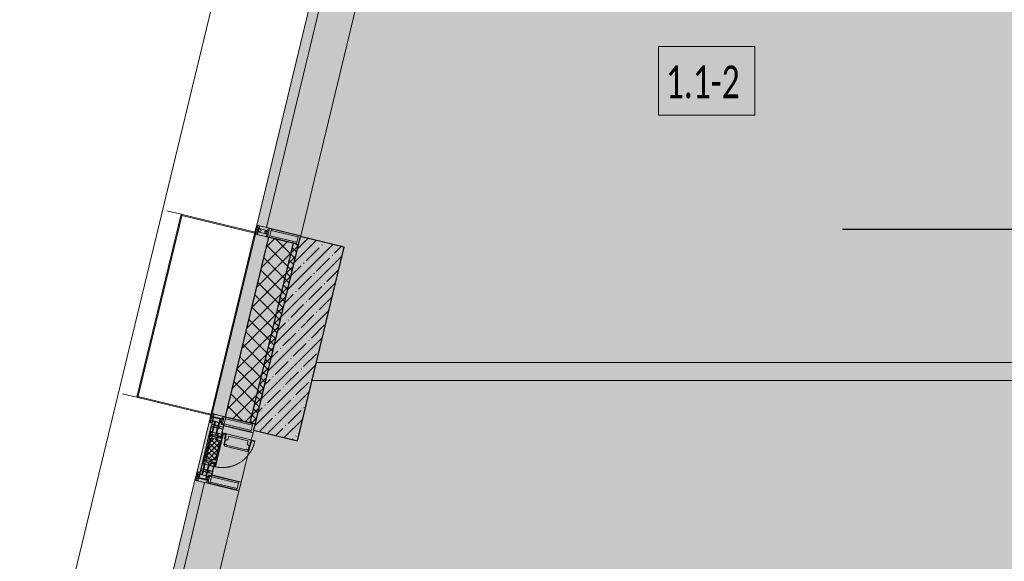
# Model space of a CAD drawing. Header units: millimetres. Extents: x -76220005 to 7466349, y -86687 to 22351.
# Tile 20 of 256: x 20439 to 25878, y -35428 to -32436. Entities that reach past the tile are written whole.
import ezdxf
from ezdxf import colors
from ezdxf.entities.mleader import LeaderData, LeaderLine
from ezdxf.math import Vec2, Vec3

# ---------------------------------------------------------------- set-up
doc = ezdxf.new("R2010")
doc.units = ezdxf.units.MM
doc.linetypes.add('-D1-02х01', pattern=[3, 2, -1])
doc.linetypes.add('DASHDOT', pattern=[25.4, 12.7, -6.35, 0, -6.35])
for name, color, linetype, lineweight in [('_0', 7, 'Continuous', 13), ('A-010-A_ROOM', 7, 'Continuous', 18), ('A-200-M_WALL', 7, 'Continuous', 5), ('A-200-M_WALL_INT', 7, 'Continuous', 5), ('A-200-M_WALL_PAT', 7, 'Continuous', 5), ('A-214-M_CURT_WALL', 7, 'Continuous', 5), ('A-215-M_CURT_PANEL', 7, 'Continuous', 5), ('A-280-M_COLUMN', 7, 'Continuous', 5), ('A-314-M_WINDOW', 7, 'Continuous', 5), ('S-280-M_COLUMN', 7, 'Continuous', 5), ('Z-060-M_DETAIL', 7, 'Continuous', 5), ('Ограждение', 7, 'Continuous', 5), ('Поручни', 7, 'Continuous', 5)]:
    doc.layers.add(name, color=color, linetype=linetype, lineweight=lineweight)
doc.layers.add('dim_razv', color=7, linetype='DASHDOT', lineweight=9, true_color=0x285228)
doc.styles.add('Calibri Light_2', font='Calibri light.ttf', dxfattribs={"width": 0.7, "height": 250})
doc.styles.add('In tre', font='isocpeur.ttf', dxfattribs={"width": 0.8, "oblique": 10})

# ---------------------------------------------------------------- blocks, each defined once
blk = doc.blocks.new('System Panel - A_PAN_Glass-3940179-50_AS_Plan_10')
at = {"layer": 'A-215-M_CURT_PANEL'}
for p, q in [((925, 55), (-925, 55)), ((-925, 55), (-925, 0)), ((925, 0), (925, 55)), ((-925, 0), (925, 0))]:
    blk.add_line(p, q, dxfattribs=at)
blk = doc.blocks.new('Rectangular Mullion - R_StandardFrame_50Wx250H-3725803-50_AS_Plan_10')
at = {"layer": 'A-214-M_CURT_WALL'}
blk.add_line((-11858.8, 24972.1), (-11423.8, 26770.2), dxfattribs=at)
blk = doc.blocks.new('Rectangular Mullion - 50Wx250H-2623690-50_AS_Plan_10')
at = {"layer": 'Z-060-M_DETAIL'}
for p, q in [((-25, 65.2), (-25, 250)), ((-25, 250), (0, 250)), ((-23, 237.3), (0, 237.3)), ((-23, 237.3), (-23, 73.6)), ((-14.9, 84), (-14.9, 237.3)), ((25, 250), (0, 250)), ((23, 237.3), (0, 237.3)), ((14.9, 84), (14.9, 237.3)), ((23, 237.3), (23, 73.6)), ((25, 65.2), (25, 250)), ((-14, 65.2), (-25, 65.2)), ((0, 84), (-23, 84)), ((-0.5, 73.6), (-23, 73.6)), ((-14, 71.3), (-14, 65.2)), ((-10, 71.3), (-14, 71.3)), ((-10, 53), (-10, 71.3)), ((-8.7, 53), (-7, 54.7)), ((-7, 65.2), (-5.9, 67.3)), ((-7, 65.2), (-7, 54.7)), ((-4.1, 67.3), (-5.9, 67.3)), ((-4.1, 67.3), (-2.9, 65.1)), ((-2.9, 65.1), (-2.9, 54.6)), ((-1.3, 53), (-2.9, 54.6)), ((0, 84), (23, 84)), ((0.5, 73.6), (23, 73.6)), ((1.3, 53), (2.9, 54.6)), ((4.1, 67.3), (2.9, 65.1)), ((2.9, 65.1), (2.9, 54.6)), ((4.1, 67.3), (5.9, 67.3)), ((7, 65.2), (5.9, 67.3)), ((7, 65.2), (7, 54.7)), ((8.7, 53), (7, 54.7)), ((10, 71.3), (14, 71.3)), ((10, 53), (10, 71.3)), ((14, 71.3), (14, 65.2)), ((14, 65.2), (25, 65.2)), ((-23.8, 14.6), (-25, 14.2)), ((-25, 0), (-25, 14.2)), ((-22.3, 17), (-23.8, 17)), ((-23.8, 17), (-23.8, 14.6)), ((-22.5, 10.6), (-23.8, 14.6)), ((-22.5, 10.6), (-23.7, 9.9)), ((-23.7, 1.3), (-23.7, 9.9)), ((-23.7, 1.3), (-11.8, 1.3)), ((-23.2, 10.2), (-22.5, 8)), ((-22.5, 8), (-22.5, 4.5)), ((-21.3, 4.5), (-22.5, 4.5)), ((-22.3, 17), (-22.3, 16)), ((-22.3, 16), (-21.3, 16)), ((-19, 17.6), (-21.3, 16)), ((-21.3, 4.5), (-21.3, 6.5)), ((-21.3, 6.5), (-14.2, 6.5)), ((-18.4, 16.6), (-19, 17.6)), ((-7.4, 16.6), (-18.4, 16.6)), ((-14.2, 6.5), (-14.2, 4.5)), ((-13.2, 4.5), (-14.2, 4.5)), ((-13.2, 4.5), (-12.2, 7.2)), ((-12.7, 7.6), (-11.3, 11.4)), ((-12.7, 7.6), (-11.8, 6.9)), ((-12.2, 9), (-12.2, 14.8)), ((-12.2, 14.8), (0, 14.8)), ((-11.8, 1.3), (-11.8, 6.9)), ((-10.5, 11.2), (-11.3, 11.4)), ((-10.5, 1.5), (-10.5, 11.2)), ((-4.8, 1.5), (-10.5, 1.5)), ((-8.7, 53), (-10, 53)), ((-10, 53), (-10, 17)), ((-10, 17), (-7.5, 17)), ((-8.5, 23), (-1.5, 30)), ((-8.5, 18.5), (-8.5, 23)), ((-7.5, 18.5), (-8.5, 18.5)), ((-7.5, 17), (-7.5, 18.5)), ((-7.4, 18), (-7.4, 16.6)), ((-2.6, 18), (-7.4, 18)), ((0, 8), (-4.8, 8)), ((-4.8, 1.5), (-4.8, 8)), ((-2.6, 18), (-2.6, 16.8)), ((-2.6, 16.8), (0, 16.8)), ((-1.5, 30), (0, 30)), ((0, 53), (-1.3, 53)), ((0, 53), (1.3, 53)), ((1.5, 30), (0, 30)), ((2.6, 16.8), (0, 16.8)), ((0, 14.8), (0, 16.8)), ((0, 14.8), (0, 16.8)), ((12.2, 14.8), (0, 14.8)), ((0, 0), (0, 8)), ((0, 8), (4.8, 8)), ((0, 0), (0, 8)), ((8.5, 23), (1.5, 30)), ((2.6, 18), (2.6, 16.8)), ((2.6, 18), (7.4, 18)), ((4.8, 1.5), (4.8, 8)), ((4.8, 1.5), (10.5, 1.5)), ((7.4, 18), (7.4, 16.6)), ((7.4, 16.6), (18.4, 16.6)), ((7.5, 18.5), (8.5, 18.5)), ((7.5, 17), (7.5, 18.5)), ((10, 17), (7.5, 17)), ((8.5, 18.5), (8.5, 23)), ((8.7, 53), (10, 53)), ((10, 53), (10, 17)), ((10.5, 11.2), (11.3, 11.4)), ((10.5, 1.5), (10.5, 11.2)), ((12.7, 7.6), (11.3, 11.4)), ((12.7, 7.6), (11.8, 6.9)), ((11.8, 1.3), (11.8, 6.9)), ((23.7, 1.3), (11.8, 1.3)), ((12.2, 9), (12.2, 14.8)), ((13.2, 4.5), (12.2, 7.2)), ((13.2, 4.5), (14.2, 4.5)), ((21.3, 6.5), (14.2, 6.5)), ((14.2, 6.5), (14.2, 4.5)), ((18.4, 16.6), (19, 17.6)), ((19, 17.6), (21.3, 16)), ((22.3, 16), (21.3, 16)), ((21.3, 4.5), (21.3, 6.5)), ((21.3, 4.5), (22.5, 4.5)), ((22.3, 17), (22.3, 16)), ((22.3, 17), (23.8, 17)), ((22.5, 10.6), (23.8, 14.6)), ((22.5, 10.6), (23.7, 9.9)), ((23.2, 10.2), (22.5, 8)), ((22.5, 8), (22.5, 4.5)), ((23.7, 1.3), (23.7, 9.9)), ((23.8, 17), (23.8, 14.6)), ((23.8, 14.6), (25, 14.2)), ((25, 0), (25, 14.2)), ((-25, 0), (0, 0)), ((25, 0), (0, 0))]:
    blk.add_line(p, q, dxfattribs=at)
for centre, start, end in [((-0.5, 73.1), 360, 90), ((0.5, 73.1), 90, 180)]:
    blk.add_arc(centre, 0.5, start, end, dxfattribs=at)
blk = doc.blocks.new('Rectangular Mullion - R_StandardFrame_50Wx250H-3812575-50_AS_Plan_10')
at = {"layer": 'A-214-M_CURT_WALL', "lineweight": 9}
for p, q in [((-50, -250), (-50, 0)), ((-50, 0), (0, 0)), ((0, 0), (0, -250)), ((0, -250), (-50, -250))]:
    blk.add_line(p, q, dxfattribs=at)
blk = doc.blocks.new('A_PAN_Створка - 383мм-V42-50_AS_Plan_10')
at = {"layer": 'A-215-M_CURT_PANEL'}
h = blk.add_hatch(dxfattribs=at)
h.set_pattern_fill('FP_45', color=256, style=0, pattern_type=2)
h.set_pattern_definition([(328.6, (-10323.403, -17648.281), (10.420193, 17.071016), []), (58.6, (-10323.403, -17648.281), (-17.071016, 10.420193), [])])
h.paths.add_polyline_path([(-54.6, -81.8), (-53.6, -82.7), (54.6, -81.8), (54.6, -63.4), (57.2, -60.8), (57.2, -36.4), (54.9, -34.1), (54.5, -31.8), (-54.5, -31.8), (-54.9, -34.1), (-57.2, -36.4), (-57.2, -60.8), (-54.6, -63.4)])
at = {"layer": 'A-314-M_WINDOW'}
for p, q in [((-67.9, -17), (-171, -17)), ((-171, -17), (-171, -57)), ((-171, -18.5), (-153.5, -18.5)), ((-153.5, -18.5), (-152, -20)), ((-152, -20), (-152, -73.5)), ((-150.5, -17), (-150.5, -29.4)), ((-132.4, -18.6), (-150.5, -18.6)), ((-150.5, -29.4), (-132.4, -29.4)), ((-150.5, -33.6), (-150.5, -68)), ((-136.3, -33.6), (-150.5, -33.6)), ((-136.4, -52.4), (-150.5, -52.4)), ((-137.2, -31), (-135.8, -35)), ((-132.5, -31), (-137.2, -31)), ((-137.2, -54.8), (-135.8, -50.8)), ((-132.1, -36.8), (-135.8, -35)), ((-132.1, -49), (-135.8, -50.8)), ((-132.5, -31.9), (-133.4, -33.7)), ((-133.4, -33.7), (-130.1, -35.3)), ((-133.4, -52), (-130.1, -50.4)), ((-132.5, -53.8), (-133.4, -52)), ((-132.5, -31.9), (-132.5, -31)), ((-132.5, -53.8), (-132.5, -54.8)), ((-132.4, -29.4), (-132.4, -18.6)), ((-132.1, -49), (-132.1, -36.8)), ((-131, -18.2), (-131, -29.5)), ((-120.8, -18.2), (-131, -18.2)), ((-131, -29.5), (-120.8, -29.5)), ((-131, -30.9), (-131, -33)), ((-120.8, -30.9), (-131, -30.9)), ((-129.4, -34.6), (-131, -33)), ((-129.4, -51.1), (-131, -52.7)), ((-131, -55.1), (-131, -52.7)), ((-130.1, -35.3), (-129.4, -34.6)), ((-130.1, -35.3), (-130.1, -50.4)), ((-130.1, -50.4), (-129.4, -51.1)), ((-122.4, -34.6), (-120.8, -33)), ((-121.7, -35.3), (-122.4, -34.6)), ((-121.7, -50.4), (-122.4, -51.1)), ((-122.4, -51.1), (-120.8, -52.7)), ((-118.4, -33.7), (-121.7, -35.3)), ((-121.7, -35.3), (-121.7, -50.4)), ((-118.4, -52), (-121.7, -50.4)), ((-120.8, -18.2), (-120.8, -29.5)), ((-120.8, -30.9), (-120.8, -33)), ((-120.8, -55.1), (-120.8, -52.7)), ((-119.7, -36.8), (-115.9, -35)), ((-119.7, -49), (-119.7, -36.8)), ((-119.7, -49), (-115.9, -50.8)), ((-119.3, -18.6), (-92.5, -18.6)), ((-119.3, -29.4), (-119.3, -18.6)), ((-92.5, -29.4), (-119.3, -29.4)), ((-119.3, -31), (-114.6, -31)), ((-119.3, -31.9), (-119.3, -31)), ((-119.3, -31.9), (-118.4, -33.7)), ((-119.3, -53.8), (-118.4, -52)), ((-119.3, -53.8), (-119.3, -54.8)), ((-114.6, -31), (-115.9, -35)), ((-114.6, -54.8), (-115.9, -50.8)), ((-94.1, -33.5), (-115.4, -33.5)), ((-94.1, -52.5), (-115.3, -52.5)), ((-89.9, -35.1), (-94.1, -33.5)), ((-89.9, -50.9), (-94.1, -52.5)), ((-92.5, -18.6), (-92.5, -29.4)), ((-90.8, -18.5), (-90.8, -29.4)), ((-87.3, -18.5), (-90.8, -18.5)), ((-90.8, -29.4), (-85.9, -29.4)), ((-89.9, -32.5), (-89.9, -35.1)), ((-85.9, -32.5), (-89.9, -32.5)), ((-89.9, -35.1), (-89.9, -50.9)), ((-89.9, -52.2), (-89.9, -50.9)), ((-89.9, -52.2), (-88.6, -53.5)), ((-85.9, -53.5), (-88.6, -53.5)), ((-87.3, -20.4), (-87.3, -18.5)), ((-87.3, -20.4), (-87.3, -21.9)), ((-84.8, -20.4), (-87.3, -20.4)), ((-87.3, -21.9), (-85.9, -21.9)), ((-85.9, -18.2), (-85.9, -20.4)), ((-75.9, -18.2), (-85.9, -18.2)), ((-85.9, -21.9), (-85.9, -29.4)), ((-85.9, -29.4), (-85.9, -32.5)), ((-85.9, -53.5), (-78, -45.6)), ((-85.9, -56.6), (-85.9, -53.5)), ((-83.4, -20.4), (-84.8, -20.4)), ((-70, -33.8), (-83.4, -20.4)), ((-78, -84), (-78, -23.5)), ((-78, -23.5), (-67.9, -23.5)), ((-78, -36.8), (-70, -36.8)), ((-78, -45.6), (-78, -36.8)), ((-75.9, -21.5), (-75.9, -18.2)), ((-75.9, -21.5), (-75.9, -23.5)), ((-74.9, -21.5), (-75.9, -21.5)), ((-75.9, -23.5), (-73, -23.5)), ((-74.9, -17.9), (-74.9, -21.5)), ((-68.9, -17.9), (-74.9, -17.9)), ((-67.2, -29.3), (-73, -23.5)), ((-61.4, -23.5), (-70, -32.1)), ((-70, -32.1), (-70, -62.5)), ((-70, -36.8), (-70, -33.8)), ((-68.9, -21.5), (-68.9, -17.9)), ((-67.9, -21.5), (-68.9, -21.5)), ((67.9, -17), (-67.9, -17)), ((-61.4, -23.5), (-67.9, -17)), ((-67.9, -17), (-67.9, -23.5)), ((-67.9, -17), (67.9, -17)), ((-67.9, -21.5), (-67.9, -23.5)), ((-67.9, -23.5), (-64.6, -26.8)), ((-67.9, -23.5), (-64.6, -26.8)), ((-64.6, -26.8), (-67.2, -29.3)), ((-64.6, -26.8), (-61.4, -23.5)), ((61.4, -23.5), (-61.4, -23.5)), ((67.9, -17), (61.4, -23.5)), ((70, -32.1), (61.4, -23.5)), ((61.4, -23.5), (64.6, -26.8)), ((67.9, -23.5), (64.6, -26.8)), ((64.6, -26.8), (67.9, -23.5)), ((64.6, -26.8), (67.2, -29.3)), ((67.2, -29.3), (73, -23.5)), ((67.9, -23.5), (67.9, -17)), ((171, -17), (67.9, -17)), ((67.9, -21.5), (67.9, -23.5)), ((67.9, -21.5), (68.9, -21.5)), ((67.9, -23.5), (78, -23.5)), ((68.9, -17.9), (74.9, -17.9)), ((68.9, -21.5), (68.9, -17.9)), ((70, -33.8), (83.4, -20.4)), ((70, -62.5), (70, -32.1)), ((70, -36.8), (70, -33.8)), ((78, -36.8), (70, -36.8)), ((75.9, -23.5), (73, -23.5)), ((74.9, -17.9), (74.9, -21.5)), ((74.9, -21.5), (75.9, -21.5)), ((75.9, -18.2), (85.9, -18.2)), ((75.9, -21.5), (75.9, -18.2)), ((75.9, -21.5), (75.9, -23.5)), ((78, -23.5), (78, -84)), ((78, -45.6), (78, -36.8)), ((85.9, -53.5), (78, -45.6)), ((83.4, -20.4), (84.8, -20.4)), ((84.8, -20.4), (87.3, -20.4)), ((85.9, -18.2), (85.9, -20.4)), ((85.9, -21.9), (85.9, -29.4)), ((87.3, -21.9), (85.9, -21.9)), ((85.9, -29.4), (85.9, -32.5)), ((90.8, -29.4), (85.9, -29.4)), ((85.9, -32.5), (89.9, -32.5)), ((85.9, -53.5), (88.6, -53.5)), ((85.9, -56.6), (85.9, -53.5)), ((87.3, -18.5), (90.8, -18.5)), ((87.3, -20.4), (87.3, -18.5)), ((87.3, -20.4), (87.3, -21.9)), ((89.9, -52.2), (88.6, -53.5)), ((89.9, -32.5), (89.9, -35.1)), ((89.9, -35.1), (94.1, -33.5)), ((89.9, -35.1), (89.9, -50.9)), ((89.9, -50.9), (94.1, -52.5)), ((89.9, -52.2), (89.9, -50.9)), ((90.8, -18.5), (90.8, -29.4)), ((92.5, -18.6), (92.5, -29.4)), ((119.3, -18.6), (92.5, -18.6)), ((92.5, -29.4), (119.3, -29.4)), ((94.1, -33.5), (115.4, -33.5)), ((94.1, -52.5), (115.3, -52.5)), ((114.6, -31), (115.9, -35)), ((119.3, -31), (114.6, -31)), ((114.6, -54.8), (115.9, -50.8)), ((119.7, -36.8), (115.9, -35)), ((119.7, -49), (115.9, -50.8)), ((119.3, -31.9), (118.4, -33.7)), ((118.4, -33.7), (121.7, -35.3)), ((118.4, -52), (121.7, -50.4)), ((119.3, -53.8), (118.4, -52)), ((119.3, -29.4), (119.3, -18.6)), ((119.3, -31.9), (119.3, -31)), ((119.3, -53.8), (119.3, -54.8)), ((119.7, -49), (119.7, -36.8)), ((120.8, -18.2), (120.8, -29.5)), ((120.8, -18.2), (131, -18.2)), ((131, -29.5), (120.8, -29.5)), ((120.8, -30.9), (120.8, -33)), ((120.8, -30.9), (131, -30.9)), ((122.4, -34.6), (120.8, -33)), ((122.4, -51.1), (120.8, -52.7)), ((120.8, -55.1), (120.8, -52.7)), ((121.7, -35.3), (122.4, -34.6)), ((121.7, -35.3), (121.7, -50.4)), ((121.7, -50.4), (122.4, -51.1)), ((129.4, -34.6), (131, -33)), ((130.1, -35.3), (129.4, -34.6)), ((130.1, -50.4), (129.4, -51.1)), ((129.4, -51.1), (131, -52.7)), ((133.4, -33.7), (130.1, -35.3)), ((130.1, -35.3), (130.1, -50.4)), ((133.4, -52), (130.1, -50.4)), ((131, -18.2), (131, -29.5)), ((131, -30.9), (131, -33)), ((131, -55.1), (131, -52.7)), ((132.1, -36.8), (135.8, -35)), ((132.1, -49), (132.1, -36.8)), ((132.1, -49), (135.8, -50.8)), ((132.4, -18.6), (150.5, -18.6)), ((132.4, -29.4), (132.4, -18.6)), ((150.5, -29.4), (132.4, -29.4)), ((132.5, -31), (137.2, -31)), ((132.5, -31.9), (132.5, -31)), ((132.5, -31.9), (133.4, -33.7)), ((132.5, -53.8), (133.4, -52)), ((132.5, -53.8), (132.5, -54.8)), ((137.2, -31), (135.8, -35)), ((137.2, -54.8), (135.8, -50.8)), ((136.3, -33.6), (150.5, -33.6)), ((136.4, -52.4), (150.5, -52.4)), ((150.5, -17), (150.5, -29.4)), ((150.5, -33.6), (150.5, -68)), ((153.5, -18.5), (152, -20)), ((152, -20), (152, -73.5)), ((171, -18.5), (153.5, -18.5)), ((171, -57), (171, -17)), ((-171, -55.5), (-152, -55.5)), ((-171, -57), (-156, -57)), ((-153, -60), (-153, -73.5)), ((-153, -73.5), (-150, -73.5)), ((-150.5, -56.6), (-132.4, -56.6)), ((-150.5, -68), (-143.5, -68)), ((-150.5, -69.5), (-150.5, -73.5)), ((-145, -69.5), (-150.5, -69.5)), ((-150, -73.5), (-150, -84)), ((-150, -84), (-78, -84)), ((-148.5, -81), (-148.5, -82.5)), ((-143.5, -81), (-148.5, -81)), ((-148.5, -82.5), (-132.4, -82.5)), ((-145, -69.5), (-145, -79.5)), ((-143.5, -68), (-143.5, -81)), ((-132.5, -54.8), (-137.2, -54.8)), ((-132.4, -56.6), (-132.4, -82.5)), ((-120.8, -55.1), (-131, -55.1)), ((-131, -56.5), (-131, -62.6)), ((-131, -56.5), (-120.8, -56.5)), ((-120.8, -62.6), (-131, -62.6)), ((-131, -64.6), (-120.8, -64.6)), ((-131, -82.5), (-131, -64.6)), ((-131, -82.5), (-120.8, -82.5)), ((-120.8, -56.5), (-120.8, -62.6)), ((-120.8, -82.5), (-120.8, -64.6)), ((-119.3, -54.8), (-114.6, -54.8)), ((-119.3, -56.6), (-119.3, -82.5)), ((-92.5, -56.6), (-119.3, -56.6)), ((-119.3, -82.5), (-92.5, -82.5)), ((-92.5, -56.6), (-92.5, -82.5)), ((-73.9, -87.5), (-91.5, -87.5)), ((-91.5, -87.5), (-91.5, -92)), ((-91.5, -92), (91.5, -92)), ((-90.8, -56.6), (-85.9, -56.6)), ((-90.8, -62.7), (-90.8, -56.6)), ((-80.4, -62.7), (-90.8, -62.7)), ((-90.8, -64.6), (-90.8, -82.5)), ((-80.1, -64.6), (-90.8, -64.6)), ((-90.8, -82.5), (-79.5, -82.5)), ((-78, -84), (-85, -84)), ((-85, -84), (-85, -87.5)), ((-85, -87.5), (-78, -87.5)), ((-80.4, -61.1), (-80.4, -62.7)), ((-78, -61.1), (-80.4, -61.1)), ((-80.1, -66.1), (-80.1, -64.6)), ((-78, -66.1), (-80.1, -66.1)), ((-79.5, -80.6), (-78, -80.6)), ((-79.5, -82.5), (-79.5, -80.6)), ((-78, -66.1), (-78, -61.1)), ((-78, -87.5), (-78, -84)), ((-78, -84), (-73.9, -84)), ((-70, -62.5), (-73.9, -62.5)), ((-73.9, -62.5), (-73.9, -87.5)), ((73.9, -62.5), (70, -62.5)), ((73.9, -87.5), (73.9, -62.5)), ((73.9, -84), (78, -84)), ((91.5, -87.5), (73.9, -87.5)), ((78, -61.1), (80.4, -61.1)), ((78, -66.1), (78, -61.1)), ((78, -66.1), (80.1, -66.1)), ((79.5, -80.6), (78, -80.6)), ((78, -87.5), (78, -84)), ((78, -84), (85, -84)), ((78, -84), (150, -84)), ((85, -87.5), (78, -87.5)), ((79.5, -82.5), (79.5, -80.6)), ((90.8, -82.5), (79.5, -82.5)), ((80.1, -64.6), (90.8, -64.6)), ((80.1, -66.1), (80.1, -64.6)), ((80.4, -61.1), (80.4, -62.7)), ((80.4, -62.7), (90.8, -62.7)), ((85, -84), (85, -87.5)), ((90.8, -56.6), (85.9, -56.6)), ((90.8, -62.7), (90.8, -56.6)), ((90.8, -64.6), (90.8, -82.5)), ((91.5, -92), (91.5, -87.5)), ((92.5, -56.6), (119.3, -56.6)), ((92.5, -56.6), (92.5, -82.5)), ((119.3, -82.5), (92.5, -82.5)), ((119.3, -54.8), (114.6, -54.8)), ((119.3, -56.6), (119.3, -82.5)), ((120.8, -55.1), (131, -55.1)), ((120.8, -56.5), (120.8, -62.6)), ((131, -56.5), (120.8, -56.5)), ((120.8, -62.6), (131, -62.6)), ((120.8, -82.5), (120.8, -64.6)), ((131, -64.6), (120.8, -64.6)), ((131, -82.5), (120.8, -82.5)), ((131, -56.5), (131, -62.6)), ((131, -82.5), (131, -64.6)), ((150.5, -56.6), (132.4, -56.6)), ((132.4, -56.6), (132.4, -82.5)), ((148.5, -82.5), (132.4, -82.5)), ((132.5, -54.8), (137.2, -54.8)), ((143.5, -68), (143.5, -81)), ((150.5, -68), (143.5, -68)), ((143.5, -81), (148.5, -81)), ((145, -69.5), (150.5, -69.5)), ((145, -69.5), (145, -79.5)), ((148.5, -81), (148.5, -82.5)), ((150, -84), (150, -73.5)), ((150, -73.5), (153, -73.5)), ((150.5, -69.5), (150.5, -73.5)), ((171, -55.5), (152, -55.5)), ((153, -73.5), (153, -60)), ((156, -57), (171, -57))]:
    blk.add_line(p, q, dxfattribs=at)
for centre, start, end in [((-156, -60), 0, 90), ((156, -60), 90, 180)]:
    blk.add_arc(centre, 3, start, end, dxfattribs=at)
at = {"layer": 'A-314-M_WINDOW', "linetype": '-D1-02х01'}
blk.add_arc((91.4, -87.5), 183, 181.4091, 271.1445, dxfattribs=at)
at = {"layer": 'Z-060-M_DETAIL'}
for p, q in [((-70, -32.1), (-61.4, -23.5)), ((-70, -62.5), (-70, -32.1)), ((-67.8, -38.3), (-65.7, -37.4)), ((-67.8, -55.7), (-67.8, -38.3)), ((-65.7, -37.4), (-60.8, -34.7)), ((61.4, -23.5), (-61.4, -23.5)), ((-60.8, -34.7), (-57.3, -35.9)), ((-55.2, -33.8), (-57.3, -35.9)), ((-54.9, -34.1), (-57.2, -36.4)), ((-57.2, -36.4), (-57.2, -60.8)), ((-55.2, -33.8), (-54.8, -31.5)), ((-54.9, -25.8), (-53.9, -24.8)), ((-54.9, -29.5), (-54.9, -25.8)), ((-53.9, -30.5), (-54.9, -29.5)), ((-54.5, -31.8), (-54.9, -34.1)), ((0, -31.5), (-54.8, -31.5)), ((54.5, -31.8), (-54.5, -31.8)), ((-53.9, -24.8), (53.9, -24.8)), ((53.9, -30.5), (-53.9, -30.5)), ((0, -31.5), (54.8, -31.5)), ((54.9, -25.8), (53.9, -24.8)), ((53.9, -30.5), (54.9, -29.5)), ((54.9, -34.1), (54.5, -31.8)), ((55.2, -33.8), (54.8, -31.5)), ((54.9, -29.5), (54.9, -25.8)), ((57.2, -36.4), (54.9, -34.1)), ((55.2, -33.8), (57.3, -35.9)), ((57.2, -60.8), (57.2, -36.4)), ((60.8, -34.7), (57.3, -35.9)), ((65.7, -37.4), (60.8, -34.7)), ((70, -32.1), (61.4, -23.5)), ((67.8, -38.3), (65.7, -37.4)), ((67.8, -55.7), (67.8, -38.3)), ((70, -62.5), (70, -32.1)), ((-91.5, -87.5), (-73.9, -87.5)), ((-91.5, -92), (-91.5, -87.5)), ((-91.5, -92), (91.5, -92)), ((-83.4, -90.3), (-83.4, -87.5)), ((-83.4, -90.3), (-69.4, -90.3)), ((-73.9, -62.5), (-70, -62.5)), ((-73.9, -87.5), (-73.9, -62.5)), ((-69.4, -66.5), (-73.9, -66.5)), ((-73.9, -81.5), (-69.4, -81.5)), ((-69.4, -85.5), (-73.9, -85.5)), ((-69.4, -81.5), (-69.4, -66.5)), ((-69.4, -90.3), (-69.4, -85.5)), ((-61.7, -62.5), (-67.9, -62.5)), ((-67.9, -62.5), (-67.9, -89.3)), ((-67.9, -89.3), (-66.9, -90.3)), ((-66, -56.5), (-67.8, -55.7)), ((-66.9, -90.3), (-57.4, -90.3)), ((-66, -56.5), (-62, -59.1)), ((-62, -59.1), (-60.7, -61)), ((-61.7, -64.9), (-61.7, -62.5)), ((-60.1, -67.7), (-61.7, -64.9)), ((-60.7, -61), (-57.4, -61)), ((-56.4, -67.7), (-60.1, -67.7)), ((-57.4, -61), (-54.9, -63.5)), ((-57.4, -90.3), (-56.4, -89.4)), ((-57.2, -60.8), (-54.6, -63.4)), ((-56.4, -89.4), (-56.4, -67.7)), ((-54.9, -63.5), (-54.9, -81.9)), ((-54.9, -81.9), (-53.8, -83)), ((-54.9, -85.6), (-53.9, -84.6)), ((-54.9, -89.3), (-54.9, -85.6)), ((-53.9, -90.3), (-54.9, -89.3)), ((-54.6, -63.4), (-54.6, -81.8)), ((-54.6, -81.8), (-53.6, -82.7)), ((-53.9, -84.6), (53.9, -84.6)), ((53.9, -90.3), (-53.9, -90.3)), ((53.8, -83), (-53.8, -83)), ((-53.6, -82.7), (53.6, -82.7)), ((53.6, -82.7), (54.6, -81.8)), ((54.9, -81.9), (53.8, -83)), ((54.9, -85.6), (53.9, -84.6)), ((53.9, -90.3), (54.9, -89.3)), ((54.6, -63.4), (57.2, -60.8)), ((54.6, -81.8), (54.6, -63.4)), ((57.4, -61), (54.9, -63.5)), ((54.9, -63.5), (54.9, -81.9)), ((54.9, -89.3), (54.9, -85.6)), ((56.4, -67.7), (60.1, -67.7)), ((56.4, -89.4), (56.4, -67.7)), ((57.4, -90.3), (56.4, -89.4)), ((60.7, -61), (57.4, -61)), ((66.9, -90.3), (57.4, -90.3)), ((60.1, -67.7), (61.7, -64.9)), ((62, -59.1), (60.7, -61)), ((61.7, -62.5), (67.9, -62.5)), ((61.7, -64.9), (61.7, -62.5)), ((66, -56.5), (62, -59.1)), ((66, -56.5), (67.8, -55.7)), ((67.9, -89.3), (66.9, -90.3)), ((67.9, -62.5), (67.9, -89.3)), ((69.4, -66.5), (73.9, -66.5)), ((69.4, -81.5), (69.4, -66.5)), ((73.9, -81.5), (69.4, -81.5)), ((69.4, -85.5), (73.9, -85.5)), ((69.4, -90.3), (69.4, -85.5)), ((83.4, -90.3), (69.4, -90.3)), ((73.9, -62.5), (70, -62.5)), ((73.9, -87.5), (73.9, -62.5)), ((91.5, -87.5), (73.9, -87.5)), ((83.4, -90.3), (83.4, -87.5)), ((91.5, -92), (91.5, -87.5))]:
    blk.add_line(p, q, dxfattribs=at)
at = {"layer": 'Z-060-M_DETAIL', "color": 9, "true_color": 0xc8c8c8}
for p, q in [((70.1, -105.1), (70.1, -109)), ((95.1, -105.1), (70.1, -105.1)), ((74.1, -109.6), (74.1, -105.1)), ((89.1, -105.1), (89.1, -109.6)), ((93.1, -109.6), (93.1, -105.1)), ((95.1, -87.5), (95.1, -105.1)), ((99.6, -87.5), (95.1, -87.5)), ((97.9, -95.6), (95.1, -95.6)), ((97.9, -95.6), (97.9, -109.6)), ((99.6, -270.5), (99.6, -87.5)), ((39.7, -109), (31.1, -117.6)), ((31.1, -117.6), (31.1, -240.4)), ((41.4, -123.8), (39.1, -124.2)), ((39.1, -179), (39.1, -124.2)), ((70.1, -109), (39.7, -109)), ((41.4, -123.8), (43.5, -121.7)), ((45, -113.3), (42.3, -118.2)), ((42.3, -118.2), (43.5, -121.7)), ((45.9, -111.2), (45, -113.3)), ((63.3, -111.2), (45.9, -111.2)), ((64.1, -113), (63.3, -111.2)), ((64.1, -113), (66.7, -117)), ((66.7, -117), (68.6, -118.3)), ((68.6, -118.3), (68.6, -121.6)), ((68.6, -121.6), (71.1, -124.1)), ((71.1, -124.1), (89.5, -124.1)), ((89.1, -109.6), (74.1, -109.6)), ((89.5, -124.1), (90.6, -125.2)), ((90.6, -125.2), (90.6, -232.8)), ((97.9, -109.6), (93.1, -109.6)), ((39.1, -179), (39.1, -233.8)), ((39.7, -249), (31.1, -240.4)), ((41.4, -234.2), (39.1, -233.8)), ((70.1, -249), (39.7, -249)), ((41.4, -234.2), (43.5, -236.3)), ((42.3, -239.8), (43.5, -236.3)), ((45, -244.7), (42.3, -239.8)), ((45.9, -246.8), (45, -244.7)), ((63.3, -246.8), (45.9, -246.8)), ((64.1, -245), (63.3, -246.8)), ((64.1, -245), (66.7, -241)), ((66.7, -241), (68.6, -239.7)), ((68.6, -236.4), (71.1, -233.9)), ((68.6, -239.7), (68.6, -236.4)), ((70.1, -252.9), (70.1, -249)), ((95.1, -252.9), (70.1, -252.9)), ((71.1, -233.9), (89.5, -233.9)), ((74.1, -248.4), (74.1, -252.9)), ((89.1, -248.4), (74.1, -248.4)), ((89.1, -252.9), (89.1, -248.4)), ((89.5, -233.9), (90.6, -232.8)), ((93.1, -248.4), (93.1, -252.9)), ((97.9, -248.4), (93.1, -248.4)), ((95.1, -270.5), (95.1, -252.9)), ((97.9, -262.4), (95.1, -262.4)), ((99.6, -270.5), (95.1, -270.5)), ((97.9, -262.4), (97.9, -248.4))]:
    blk.add_line(p, q, dxfattribs=at)
blk = doc.blocks.new('Rectangular Mullion - R_StandardFrame_50Wx250H-V7-50_AS_Plan_10')
at = {"layer": 'A-214-M_CURT_WALL'}
for p, q in [((34660, -505), (34700.4, -505)), ((34729.9, -505), (34940, -505)), ((34660, -755), (34940, -755))]:
    blk.add_line(p, q, dxfattribs=at)
blk = doc.blocks.new('Rectangular Mullion - 50Wx250H-V1-50_AS_Plan_10')
at = {"layer": 'Z-060-M_DETAIL'}
for p, q in [((-25, 84), (-25, 250)), ((-25, 250), (0, 250)), ((-23, 237.3), (0, 237.3)), ((-23, 237.3), (-23, 84)), ((-14.9, 84), (-14.9, 237.3)), ((25, 250), (0, 250)), ((23, 237.3), (0, 237.3)), ((14.9, 84), (14.9, 237.3)), ((23, 237.3), (23, 73.6)), ((25, 65.2), (25, 250)), ((0, 84), (-15, 84)), ((-0.5, 73.6), (-15, 73.6)), ((-10, 71.3), (-12, 71.3)), ((-10, 57.4), (-10, 71.3)), ((-7, 65.2), (-5.9, 67.3)), ((-7, 65.2), (-7, 57)), ((-4.1, 67.3), (-5.9, 67.3)), ((-4.1, 67.3), (-2.9, 65.1)), ((-2.9, 65.1), (-2.9, 57)), ((0, 84), (23, 84)), ((0.5, 73.6), (23, 73.6)), ((4.1, 67.3), (2.9, 65.1)), ((2.9, 65.1), (2.9, 57)), ((4.1, 67.3), (5.9, 67.3)), ((7, 65.2), (5.9, 67.3)), ((7, 65.2), (7, 54.7)), ((8.7, 53), (7, 54.7)), ((10, 71.3), (14, 71.3)), ((10, 53), (10, 71.3)), ((14, 71.3), (14, 65.2)), ((14, 65.2), (25, 65.2)), ((-23.8, 14.6), (-25, 14.2)), ((-25, 0), (-25, 14.2)), ((-23.8, 17), (-23.8, 14.6)), ((-22.5, 10.6), (-23.8, 14.6)), ((-22.5, 10.6), (-23.7, 9.9)), ((-23.7, 1.3), (-23.7, 9.9)), ((-23.7, 1.3), (-11.8, 1.3)), ((-23.2, 10.2), (-22.5, 8)), ((-22.5, 8), (-22.5, 4.5)), ((-21.3, 4.5), (-22.5, 4.5)), ((-22.3, 17), (-22.3, 16)), ((-22.3, 16), (-21.3, 16)), ((-19.9, 17), (-21.3, 16)), ((-21.3, 4.5), (-21.3, 6.5)), ((-21.3, 6.5), (-14.2, 6.5)), ((-7.4, 16.6), (-18.4, 16.6)), ((-14.2, 6.5), (-14.2, 4.5)), ((-13.2, 4.5), (-14.2, 4.5)), ((-13.2, 4.5), (-12.2, 7.2)), ((-12.7, 7.6), (-11.3, 11.4)), ((-12.7, 7.6), (-11.8, 6.9)), ((-12.2, 9), (-12.2, 14.8)), ((-12.2, 14.8), (0, 14.8)), ((-11.8, 1.3), (-11.8, 6.9)), ((-10.5, 11.2), (-11.3, 11.4)), ((-10.5, 1.5), (-10.5, 11.2)), ((-4.8, 1.5), (-10.5, 1.5)), ((0, 8), (-4.8, 8)), ((-4.8, 1.5), (-4.8, 8)), ((-2.6, 16.8), (0, 16.8)), ((2.6, 16.8), (0, 16.8)), ((0, 14.8), (0, 16.8)), ((0, 14.8), (0, 16.8)), ((12.2, 14.8), (0, 14.8)), ((0, 0), (0, 8)), ((0, 8), (4.8, 8)), ((0, 0), (0, 8)), ((4.8, 1.5), (4.8, 8)), ((4.8, 1.5), (10.5, 1.5)), ((8.5, 23), (6, 25.5)), ((6, 18), (7.4, 18)), ((7.4, 18), (7.4, 16.6)), ((7.4, 16.6), (18.4, 16.6)), ((7.5, 18.5), (8.5, 18.5)), ((7.5, 17), (7.5, 18.5)), ((10, 17), (7.5, 17)), ((8.5, 18.5), (8.5, 23)), ((8.7, 53), (10, 53)), ((10, 53), (10, 17)), ((10.5, 11.2), (11.3, 11.4)), ((10.5, 1.5), (10.5, 11.2)), ((12.7, 7.6), (11.3, 11.4)), ((12.7, 7.6), (11.8, 6.9)), ((11.8, 1.3), (11.8, 6.9)), ((23.7, 1.3), (11.8, 1.3)), ((12.2, 9), (12.2, 14.8)), ((13.2, 4.5), (12.2, 7.2)), ((13.2, 4.5), (14.2, 4.5)), ((21.3, 6.5), (14.2, 6.5)), ((14.2, 6.5), (14.2, 4.5)), ((18.4, 16.6), (19, 17.6)), ((19, 17.6), (21.3, 16)), ((22.3, 16), (21.3, 16)), ((21.3, 4.5), (21.3, 6.5)), ((21.3, 4.5), (22.5, 4.5)), ((22.3, 17), (22.3, 16)), ((22.3, 17), (23.8, 17)), ((22.5, 10.6), (23.8, 14.6)), ((22.5, 10.6), (23.7, 9.9)), ((23.2, 10.2), (22.5, 8)), ((22.5, 8), (22.5, 4.5)), ((23.7, 1.3), (23.7, 9.9)), ((23.8, 17), (23.8, 14.6)), ((23.8, 14.6), (25, 14.2)), ((25, 0), (25, 14.2)), ((-25, 0), (0, 0)), ((25, 0), (0, 0))]:
    blk.add_line(p, q, dxfattribs=at)
for centre, start, end in [((-0.5, 73.1), 360, 90), ((0.5, 73.1), 90, 180)]:
    blk.add_arc(centre, 0.5, start, end, dxfattribs=at)
blk = doc.blocks.new('Rectangular Mullion - R_StandardFrame_50Wx250H-3548423-50_AS_Plan_10')
at = {"layer": 'A-214-M_CURT_WALL', "lineweight": 9}
for p, q in [((-25, -17), (-25, 0)), ((-25, 0), (25, 0)), ((25, 0), (25, -250)), ((-25, -250), (-25, -84)), ((25, -250), (-25, -250))]:
    blk.add_line(p, q, dxfattribs=at)
blk = doc.blocks.new('Rectangular Mullion - 50Wx250H-V51-50_AS_Plan_10')
at = {"layer": 'Z-060-M_DETAIL'}
for p, q in [((-25, 65.2), (-25, 250)), ((-25, 250), (0, 250)), ((-23, 237.3), (0, 237.3)), ((-23, 237.3), (-23, 73.6)), ((-14.9, 84), (-14.9, 237.3)), ((25, 250), (0, 250)), ((23, 237.3), (0, 237.3)), ((14.9, 84), (14.9, 237.3)), ((23, 237.3), (23, 84)), ((25, 84), (25, 250)), ((-14, 65.2), (-25, 65.2)), ((0, 84), (-23, 84)), ((-0.5, 73.6), (-23, 73.6)), ((-14, 71.3), (-14, 65.2)), ((-10, 71.3), (-14, 71.3)), ((-10, 53), (-10, 71.3)), ((-8.7, 53), (-7, 54.7)), ((-7, 65.2), (-5.9, 67.3)), ((-7, 65.2), (-7, 54.7)), ((-4.1, 67.3), (-5.9, 67.3)), ((-4.1, 67.3), (-2.9, 65.1)), ((-2.9, 65.1), (-2.9, 57)), ((0, 84), (15, 84)), ((0.5, 73.6), (15, 73.6)), ((4.1, 67.3), (2.9, 65.1)), ((2.9, 65.1), (2.9, 57)), ((4.1, 67.3), (5.9, 67.3)), ((7, 65.2), (5.9, 67.3)), ((7, 65.2), (7, 57)), ((10, 71.3), (12, 71.3)), ((10, 57.4), (10, 71.3)), ((-23.8, 14.6), (-25, 14.2)), ((-25, 0), (-25, 14.2)), ((-22.3, 17), (-23.8, 17)), ((-23.8, 17), (-23.8, 14.6)), ((-22.5, 10.6), (-23.8, 14.6)), ((-22.5, 10.6), (-23.7, 9.9)), ((-23.7, 1.3), (-23.7, 9.9)), ((-23.7, 1.3), (-11.8, 1.3)), ((-23.2, 10.2), (-22.5, 8)), ((-22.5, 8), (-22.5, 4.5)), ((-21.3, 4.5), (-22.5, 4.5)), ((-22.3, 17), (-22.3, 16)), ((-22.3, 16), (-21.3, 16)), ((-19, 17.6), (-21.3, 16)), ((-21.3, 4.5), (-21.3, 6.5)), ((-21.3, 6.5), (-14.2, 6.5)), ((-18.4, 16.6), (-19, 17.6)), ((-7.4, 16.6), (-18.4, 16.6)), ((-14.2, 6.5), (-14.2, 4.5)), ((-13.2, 4.5), (-14.2, 4.5)), ((-13.2, 4.5), (-12.2, 7.2)), ((-12.7, 7.6), (-11.3, 11.4)), ((-12.7, 7.6), (-11.8, 6.9)), ((-12.2, 9), (-12.2, 14.8)), ((-12.2, 14.8), (0, 14.8)), ((-11.8, 1.3), (-11.8, 6.9)), ((-10.5, 11.2), (-11.3, 11.4)), ((-10.5, 1.5), (-10.5, 11.2)), ((-4.8, 1.5), (-10.5, 1.5)), ((-8.7, 53), (-10, 53)), ((-10, 53), (-10, 17)), ((-10, 17), (-7.5, 17)), ((-8.5, 23), (-6, 25.5)), ((-8.5, 18.5), (-8.5, 23)), ((-7.5, 18.5), (-8.5, 18.5)), ((-7.5, 17), (-7.5, 18.5)), ((-7.4, 18), (-7.4, 16.6)), ((-6, 18), (-7.4, 18)), ((0, 8), (-4.8, 8)), ((-4.8, 1.5), (-4.8, 8)), ((-2.6, 16.8), (0, 16.8)), ((2.6, 16.8), (0, 16.8)), ((0, 14.8), (0, 16.8)), ((0, 14.8), (0, 16.8)), ((12.2, 14.8), (0, 14.8)), ((0, 0), (0, 8)), ((0, 8), (4.8, 8)), ((0, 0), (0, 8)), ((4.8, 1.5), (4.8, 8)), ((4.8, 1.5), (10.5, 1.5)), ((7.4, 16.6), (18.4, 16.6)), ((10.5, 11.2), (11.3, 11.4)), ((10.5, 1.5), (10.5, 11.2)), ((12.7, 7.6), (11.3, 11.4)), ((12.7, 7.6), (11.8, 6.9)), ((11.8, 1.3), (11.8, 6.9)), ((23.7, 1.3), (11.8, 1.3)), ((12.2, 9), (12.2, 14.8)), ((13.2, 4.5), (12.2, 7.2)), ((13.2, 4.5), (14.2, 4.5)), ((21.3, 6.5), (14.2, 6.5)), ((14.2, 6.5), (14.2, 4.5)), ((19.9, 17), (21.3, 16)), ((22.3, 16), (21.3, 16)), ((21.3, 4.5), (21.3, 6.5)), ((21.3, 4.5), (22.5, 4.5)), ((22.3, 17), (22.3, 16)), ((22.5, 10.6), (23.8, 14.6)), ((22.5, 10.6), (23.7, 9.9)), ((23.2, 10.2), (22.5, 8)), ((22.5, 8), (22.5, 4.5)), ((23.7, 1.3), (23.7, 9.9)), ((23.8, 17), (23.8, 14.6)), ((23.8, 14.6), (25, 14.2)), ((25, 0), (25, 14.2)), ((-25, 0), (0, 0)), ((25, 0), (0, 0))]:
    blk.add_line(p, q, dxfattribs=at)
for centre, start, end in [((-0.5, 73.1), 360, 90), ((0.5, 73.1), 90, 180)]:
    blk.add_arc(centre, 0.5, start, end, dxfattribs=at)
blk = doc.blocks.new('Rectangular Mullion - R_StandardFrame_50Wx250H-3548768-50_AS_Plan_10')
at = {"layer": 'A-214-M_CURT_WALL', "lineweight": 9}
for p, q in [((0, 0), (-50, 0)), ((-50, 0), (-50, -17)), ((0, -250), (0, 0)), ((-50, -84), (-50, -250)), ((-50, -250), (0, -250))]:
    blk.add_line(p, q, dxfattribs=at)
blk = doc.blocks.new('Ограждение - Ограждение-5498546-50_AS_Plan_10')
at = {"layer": 'Поручни'}
blk.add_line((-48326.5, 30145), (-55947.2, -1355), dxfattribs=at)
blk = doc.blocks.new('Ограждение - Ограждение-6093069-50_AS_Plan_10')
at = {"layer": 'Поручни'}
blk.add_line((-48326.5, 30145), (-55947.2, -1355), dxfattribs=at)
blk = doc.blocks.new('Ограждение - Ограждение-6098503-50_AS_Plan_10')
at = {"layer": 'Поручни'}
blk.add_line((-48326.5, 30145), (-55947.2, -1355), dxfattribs=at)
blk = doc.blocks.new('RST_AR_KMN_R22_B1_FCD_rvt-1-50_AS_Plan_10')
at = {"layer": 'A-200-M_WALL_PAT'}
h = blk.add_hatch(dxfattribs=at)
h.set_pattern_fill('FP_5', color=256, style=0, pattern_type=2)
h.set_pattern_definition([(45, (0, 0), (-42.4264, 42.4264), []), (135, (0, 0), (-42.4264, -42.4264), [])])
h.paths.add_polyline_path([(-14467.5, 14316.7), (-14227.6, 15308.1), (-14363.7, 15341.1), (-14603.5, 14349.7)])
h = blk.add_hatch(dxfattribs=at)
h.set_pattern_fill('FP_4', color=256, style=0, pattern_type=2)
h.set_pattern_definition([(45, (0, 0), (-21.213203, 21.213203), []), (135, (0, 0), (-21.213203, -21.213203), [])])
h.paths.add_polyline_path([(-14438.3, 14309.7), (-14198.5, 15301.1), (-14227.6, 15308.1), (-14467.5, 14316.7)])
at = {"layer": 'A-200-M_WALL'}
for p, q in [((-14441.5, 15359.9), (-14681.3, 14368.5)), ((-14436.6, 15358.7), (-14676.4, 14367.3)), ((-14436.6, 15358.7), (-14441.5, 15359.9)), ((-14363.7, 15341.1), (-14436.6, 15358.7)), ((-14438.3, 14309.7), (-14198.5, 15301.1)), ((-14198.5, 15301.1), (-14227.6, 15308.1)), ((-14681.3, 14368.5), (-14676.4, 14367.3)), ((-14676.4, 14367.3), (-14603.5, 14349.7)), ((-14467.5, 14316.7), (-14438.3, 14309.7))]:
    blk.add_line(p, q, dxfattribs=at)
at = {"layer": 'A-200-M_WALL', "lineweight": 25}
for p, q in [((-14363.7, 15341.1), (-14603.5, 14349.7)), ((-14227.6, 15308.1), (-14363.7, 15341.1)), ((-14227.6, 15308.1), (-14467.5, 14316.7)), ((-14603.5, 14349.7), (-14467.5, 14316.7))]:
    blk.add_line(p, q, dxfattribs=at)
at = {"layer": 'A-280-M_COLUMN', "lineweight": 18}
for p, q in [((-14847.2, 15468.3), (-15091.8, 14457.5)), ((-15086.9, 14456.3), (-14842.3, 15467.1)), ((-14842.3, 15467.1), (-14847.2, 15468.3)), ((-14842.3, 15467.1), (-14843.5, 15462.3)), ((-14843.5, 15462.3), (-14440.3, 15364.7)), ((-14439.1, 15369.6), (-14842.3, 15467.1)), ((-14440.3, 15364.7), (-14439.1, 15369.6)), ((-15091.8, 14457.5), (-15086.9, 14456.3)), ((-15085.7, 14461.2), (-15086.9, 14456.3)), ((-15086.9, 14456.3), (-14683.6, 14358.8)), ((-14682.5, 14363.6), (-15085.7, 14461.2)), ((-14683.6, 14358.8), (-14682.5, 14363.6))]:
    blk.add_line(p, q, dxfattribs=at)
at = {"layer": 'A-280-M_COLUMN'}
for p, q in [((-14925.6, 15487.3), (-14847.2, 15468.3)), ((-15091.8, 14457.5), (-15170.2, 14476.5))]:
    blk.add_line(p, q, dxfattribs=at)
at = {"layer": 'A-214-M_CURT_WALL', "lineweight": 5}
for p in [(-2327.9, -9622.4), (-3103.9, -12829.9)]:
    blk.add_blockref('Rectangular Mullion - R_StandardFrame_50Wx250H-3725803-50_AS_Plan_10', p, dxfattribs=at)
for name, p, rotation in [('Rectangular Mullion - 50Wx250H-2623690-50_AS_Plan_10', (-14435.6, 15384.2), 256.4000000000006), ('Rectangular Mullion - 50Wx250H-V51-50_AS_Plan_10', (-14687.2, 14344.2), 256.4000000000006), ('Rectangular Mullion - R_StandardFrame_50Wx250H-3548768-50_AS_Plan_10', (-14681.3, 14368.5), 76.40000000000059), ('Rectangular Mullion - R_StandardFrame_50Wx250H-V7-50_AS_Plan_10', (-5809.2, 47830.5), 256.4000000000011), ('Rectangular Mullion - 50Wx250H-V1-50_AS_Plan_10', (-14764.8, 14023.4), 256.4000000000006)]:
    blk.add_blockref(name, p, dxfattribs=dict(at, rotation=rotation))
at = {"layer": 'A-214-M_CURT_WALL', "lineweight": 5, "extrusion": (0, 0, -1), "rotation": 283.5999999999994}
for name, p in [('Rectangular Mullion - R_StandardFrame_50Wx250H-3812575-50_AS_Plan_10', (14441.5, 15359.9)), ('Rectangular Mullion - R_StandardFrame_50Wx250H-3548423-50_AS_Plan_10', (14764.8, 14023.4))]:
    blk.add_blockref(name, p, dxfattribs=at)
at = {"layer": 'A-215-M_CURT_PANEL', "lineweight": 5}
for name, p, rotation in [('System Panel - A_PAN_Glass-3940179-50_AS_Plan_10', (-14212.2, 16307.5), 256.4000000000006), ('A_PAN_Створка - 383мм-V42-50_AS_Plan_10', (-14726, 14183.8), 76.40000000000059), ('System Panel - A_PAN_Glass-3940179-50_AS_Plan_10', (-14988.2, 13100.1), 256.4000000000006)]:
    blk.add_blockref(name, p, dxfattribs=dict(at, rotation=rotation))
at = {"layer": 'Ограждение', "lineweight": 5}
for name in ['Ограждение - Ограждение-5498546-50_AS_Plan_10', 'Ограждение - Ограждение-6093069-50_AS_Plan_10', 'Ограждение - Ограждение-6098503-50_AS_Plan_10']:
    blk.add_blockref(name, (36940, 75), dxfattribs=at)

msp = doc.modelspace()

# ---------------------------------------------------------------- hatches: boundary and pattern name
at = {"layer": '_0', "transparency": 33554534}
h = msp.add_hatch(color=252, dxfattribs=at)
h.dxf.hatch_style = 1
h.paths.add_polyline_path([(17837.9, -49734.4), (25204.6, -19284.4), (73878, -19284.4), (73878, -49734.4)])
h.paths.add_polyline_path([(28728, -40979.4), (28728, -37429.4), (30528, -37429.4), (30528, -30029.4), (28477.6, -30029.4), (28478, -28029.4), (29978, -28029.4), (29978, -27479.4), (32178, -27479.4), (32178, -28029.4), (44478, -28029.4), (44478, -27929.4), (45278, -27929.4), (45278, -27379.4), (47528, -27379.4), (47528, -27929.4), (53578, -27929.4), (53578, -27379.4), (55478, -27379.4), (55478, -27929.4), (64478, -27929.4), (64478, -26229.4), (67788, -26229.4), (67788, -28219.4), (66578, -28219.4), (66578, -30029.4), (62978, -30029.4), (62078, -30029.4), (58678, -30029.4), (58678, -38979.4), (61728, -38979.4), (62978, -38979.4), (66878, -38979.4), (66878, -41429.4), (64488, -41429.4), (64488, -41079.4), (59948, -41079.4), (59948, -41629.4), (57898, -41629.4), (57898, -41079.4), (47038, -41079.4), (47038, -41629.4), (44088, -41629.4), (44088, -40979.4)], flags=16)
at = {"layer": 'S-280-M_COLUMN'}
h = msp.add_hatch(dxfattribs=at)
h.set_pattern_fill('FP_1', color=256, style=0, pattern_type=2)
h.set_pattern_definition([(45, (36177.975, -48979.44), (-57.02463, 57.02463), []), (45, (36235, -48979.44), (-57.02463, 57.02463), [100.806, -20.161, 3.353, -16.808])])
h.paths.add_polyline_path([(21973.3, -34762.4), (22231.9, -33693.3), (21988.9, -33634.5), (21730.3, -34703.6), (21760.4, -34710.9)])

# ---------------------------------------------------------------- linework, layer by layer
at = {"layer": 'A-010-A_ROOM', "lineweight": 5, "flags": 128}
msp.add_lwpolyline([(23968.3, -32583.4), (24499.3, -32583.4), (24499.3, -32964.4), (23968.3, -32964.4)], close=True, dxfattribs=at)
at = {"layer": 'A-200-M_WALL_INT'}
for p, q in [((22078, -34329.4), (27628, -34329.4)), ((27728, -34429.4), (22053.8, -34429.4))]:
    msp.add_line(p, q, dxfattribs=at)
at = {"layer": 'S-280-M_COLUMN', "lineweight": 25}
for p, q in [((21988.9, -33634.5), (21730.3, -34703.6)), ((22231.9, -33693.3), (21988.9, -33634.5)), ((21973.3, -34762.4), (22231.9, -33693.3)), ((21730.3, -34703.6), (21973.3, -34762.4))]:
    msp.add_line(p, q, dxfattribs=at)

# ---------------------------------------------------------------- block references
at = {"lineweight": 5}
msp.add_blockref('RST_AR_KMN_R22_B1_FCD_rvt-1-50_AS_Plan_10', (36178, -48979.4), dxfattribs=at)

# ---------------------------------------------------------------- texts
at = {"layer": 'A-010-A_ROOM', "lineweight": 5, "insert": (24008.1, -32689.6), "char_height": 180, "width": 577.215, "attachment_point": 1, "style": 'Calibri Light_2'}
msp.add_mtext('1.1-2 ', dxfattribs=at)

# ---------------------------------------------------------------- next in the draw order: leaders
at = {"layer": 'dim_razv', "color": 0, "linetype": 'ByBlock'}
ml = msp.add_multileader_mtext('Standard', dxfattribs=at)
ml.set_content('Плитка керамогранитная, настенная', style='In tre')
ml.set_leader_properties()
ml.build(insert=Vec2(0, 0))
ml.multileader.update_dxf_attribs({"text_left_attachment_type": 6, "text_right_attachment_type": 6, "dogleg_length": 1, "arrow_head_size": 0, "scale": 50})
ctx = ml.context
ctx.base_point, ctx.scale, ctx.char_height, ctx.arrow_head_size, ctx.landing_gap_size, ctx.plane_origin = Vec3(26333, -33595.3), 50, 200, 0, 4.5, Vec3(28041.7, -33766.1)
ctx.left_attachment, ctx.right_attachment = 6, 6
notes = []
notes.append((ctx, [(0, (1, 1, 0), (29062.8, -33595.3), (-1, 0), 50, [(1, [(30828, -35339.4)], 0, [])])]))
ctx.mtext.insert, ctx.mtext.width, ctx.mtext.defined_height, ctx.mtext.flow_direction = Vec3(26337.5, -33355.3), 3092.716, 696.6, 5
ctx.mtext.has_bg_fill, ctx.mtext.bg_color, ctx.mtext.bg_scale_factor, ctx.mtext.bg_transparency, ctx.mtext.use_window_bg_color = 1, -1027028792, 1.5, 0, 1
for ctx, leaders in notes:
    for number, flags, end, landing, length, lines in leaders:
        leader = LeaderData()
        leader.index, (leader.has_last_leader_line, leader.has_dogleg_vector, leader.attachment_direction) = number, flags
        leader.last_leader_point, leader.dogleg_vector, leader.dogleg_length = Vec3(end), Vec3(landing), length
        for number, points, colour, breaks in lines:
            line = LeaderLine()
            line.index, line.vertices, line.color, line.breaks = number, Vec3.list(points), colors.encode_raw_color(colour), breaks
            leader.lines.append(line)
        ctx.leaders.append(leader)

doc.saveas('drawing.dxf')
